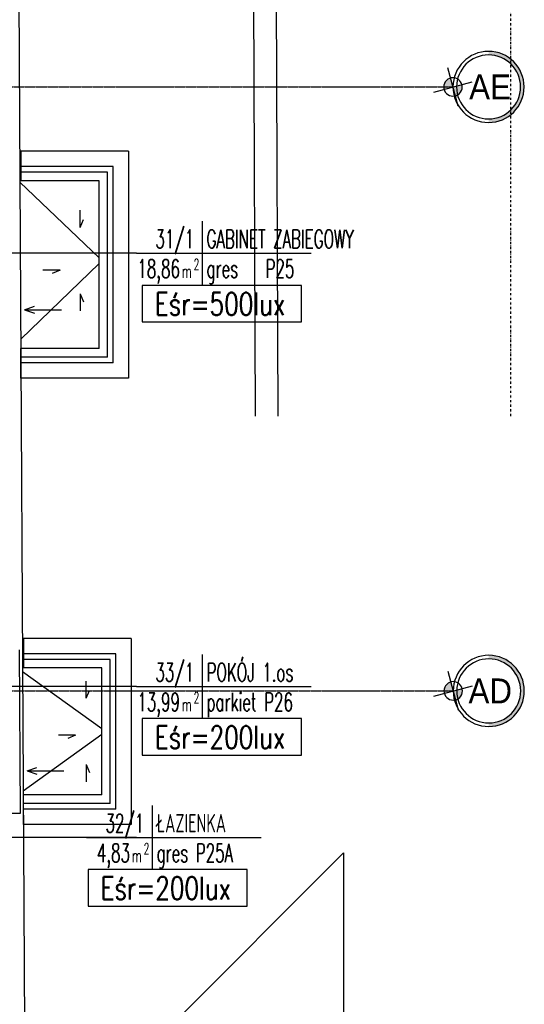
# Model space of a CAD drawing. Header units: inches. Extents: x -281236 to -70395, y 38777 to 102341.
# Tile 136 of 244: x -138393 to -137948, y 50248 to 51116. Entities that reach past the tile are written whole.
import ezdxf
from ezdxf.enums import TextEntityAlignment as Align

# ---------------------------------------------------------------- set-up
doc = ezdxf.new("R2010")
doc.units = ezdxf.units.IN
doc.header["$MEASUREMENT"] = 0
doc.linetypes.add('CENTER', pattern=[2, 1.25, -0.25, 0.25, -0.25])
doc.linetypes.add('DASHDOT', pattern=[1, 0.5, -0.25, 0, -0.25])
doc.layers.get('0').update_dxf_attribs({"color": 101})
for name, color, linetype in [('Cieniutko', 8, 'Continuous'), ('cokół_widok', 255, 'Continuous'), ('E-90', 6, 'Continuous'), ('E-OPIS-POM', 6, 'Continuous'), ('E35', 6, 'Continuous'), ('Ele-balustrada', 64, 'Continuous'), ('Ins-went-opis', 141, 'Continuous'), ('Os-osie glowne', 8, 'CENTER'), ('Os-osie-opis', 8, 'Continuous'), ('Pzt-chodniki', 8, 'Continuous'), ('Pzt-drogi-hatch', 253, 'Continuous'), ('studzienki_widok', 52, 'Continuous'), ('W-idok', 9, 'Continuous')]:
    doc.layers.add(name, color=color, linetype=linetype)
doc.styles.add('dwg_opis duży', font='ARIAL.TTF', dxfattribs={"width": 0.9})
doc.styles.add('KA wymiar', font='romans.shx', dxfattribs={"width": 0.6})
doc.styles.add('ROMANS', font='romans', dxfattribs={"width": 0.85})

# ---------------------------------------------------------------- blocks, each defined once
blk = doc.blocks.new('pow')
for p, q in [((0, 0.523), (0, -0.523)), ((-1.075, 0), (1.78, 0))]:
    blk.add_line(p, q)
at = {"style": 'KA wymiar', "width": 0.6}
for s, height, p in [('2', 0.18, (-0.139, -0.27)), ('m', 0.21, (-0.333, -0.401))]:
    blk.add_text(s, height=height, dxfattribs=at).set_placement(p)
for tag, p in [('01', (-0.131, 0.084)), ('000.00', (-0.364, -0.401))]:
    blk.add_attdef(tag, text='', height=0.3, dxfattribs=at).set_placement(p, align=Align.RIGHT)
for tag, p in [('POMIESZCZENIE', (0.071, 0.084)), ('POSADZKA', (0.071, -0.401))]:
    blk.add_attdef(tag, p, '', height=0.3, dxfattribs=at)
blk = doc.blocks.new('0630_STRZAŁKA')
at = {"ltscale": 0.5}
for points in [[(0, 0), (-3.03, -8.56)], [(0, 0), (0, -32.43)], [(0, 0), (3.03, -8.56)]]:
    blk.add_lwpolyline(points, dxfattribs=at)
blk = doc.blocks.new('_opis_osi')
blk.add_hatch(color=256).paths.add_polyline_path([(32, -32), (28.8, -32, -1), (-28.8, -32), (-32, -32, 1)])
at = {"layer": 'Defpoints'}
h = blk.add_hatch(color=256, dxfattribs=at)
h.paths.add_polyline_path([(-2.15, -8.04, 0.414214), (8.04, -2.15), (0, 0)])
h.paths.add_polyline_path([(-8.04, 2.15), (0, 0), (2.15, 8.04, 0.414214)])
for radius in [32, 28.8]:
    blk.add_circle((0, -32), radius)
for p, q in [((4.64, 17.31), (-4.64, -17.31)), ((17.31, -4.64), (-17.31, 4.64))]:
    blk.add_line(p, q, dxfattribs=at)
blk.add_circle((0, 0), 8.32, dxfattribs=at)
at = {"style": 'dwg_opis duży', "width": 0.9}
blk.add_attdef('AXNAMEV', text='', height=22.4, rotation=90, dxfattribs=at).set_placement((0, -32), align=Align.MIDDLE_CENTER)
blk = doc.blocks.new('studzienka_widok')
at = {"layer": 'Ele-balustrada'}
for p, q in [((13.5, -186.5), (13.5, -13.5)), ((13.5, -13.5), (95, -13.5)), ((18.5, -181.5), (18.5, -18.5)), ((18.5, -18.5), (95, -18.5)), ((18.5, -181.5), (95, -181.5)), ((13.5, -186.5), (95, -186.5))]:
    blk.add_line(p, q, dxfattribs=at)
at = {"layer": 'studzienki_widok'}
for p, q in [((0, 0), (0, -200)), ((0, 0), (95, 0)), ((95, 0), (95, -26)), ((26, -174), (26, -26)), ((26, -26), (95, -26)), ((26, -174), (95, -174)), ((95, -200), (95, -174)), ((0, -200), (26, -200)), ((0, -200), (95, -200))]:
    blk.add_line(p, q, dxfattribs=at)
blk = doc.blocks.new('st_mała')
at = {"layer": 'Ele-balustrada'}
for p, q in [((81.5, -13.5), (0, -13.5)), ((81.5, -150.5), (81.5, -13.5)), ((76.5, -18.5), (0, -18.5)), ((76.5, -145.5), (76.5, -18.5)), ((76.5, -145.5), (0, -145.5)), ((81.5, -150.5), (0, -150.5))]:
    blk.add_line(p, q, dxfattribs=at)
at = {"layer": 'studzienki_widok'}
for p, q in [((95, 0), (0, 0)), ((0, 0), (0, -26)), ((95, 0), (95, -164)), ((69, -26), (0, -26)), ((69, -138), (69, -26)), ((69, -138), (0, -138)), ((0, -164), (0, -138)), ((95, -164), (0, -164)), ((95, -164), (69, -164))]:
    blk.add_line(p, q, dxfattribs=at)
blk = doc.blocks.new('_vxkdjhgkljhkgjhk')
for q in [(14, 6), (30.2, 0)]:
    blk.add_line((0, 0), q)

msp = doc.modelspace()

# ---------------------------------------------------------------- linework, layer by layer
at = {"layer": 'Cieniutko', "linetype": 'Continuous'}
for p, q in [((-138392.98, 50972.87), (-138323.02, 50906.12)), ((-138323.02, 50901.12), (-138392.21, 50834.32)), ((-138390.6, 50541.4), (-138320.76, 50491.04)), ((-138390.02, 50436.1), (-138320.76, 50486.04))]:
    msp.add_line(p, q, dxfattribs=at)
at = {"layer": 'cokół_widok'}
msp.add_line((-138396.82, 51668.68), (-138377.22, 48115.8), dxfattribs=at)
at = {"layer": 'E35'}
for p, q in [((-138290.17, 50910.04), (-138490.04, 50910.04)), ((-138290.17, 50528.06), (-138492.64, 50528.06)), ((-138290.17, 50395.03), (-138751.74, 50395.03)), ((-139238.83, 49250.1), (-138107.51, 50381.42)), ((-138107.51, 50381.42), (-138107.51, 50131.94))]:
    msp.add_line(p, q, dxfattribs=at)
at = {"layer": 'E35', "linetype": 'Continuous', "ltscale": 0.3}
for points in [[(-138284.92, 50849.53), (-138144.58, 50849.53), (-138144.58, 50881.8), (-138284.92, 50881.8)], [(-138284.92, 50467.54), (-138144.58, 50467.54), (-138144.58, 50499.82), (-138284.92, 50499.82)], [(-138332.8, 50334.52), (-138192.46, 50334.52), (-138192.46, 50366.8), (-138332.8, 50366.8)]]:
    msp.add_lwpolyline(points, close=True, dxfattribs=at)
at = {"layer": 'Os-osie glowne'}
msp.add_line((-143318.47, 50524.29), (-138010.68, 50524.29), dxfattribs=at)
msp.add_lwpolyline([(-143318.47, 51056.7), (-138010.88, 51056.7)], dxfattribs=at)
at = {"layer": 'Pzt-chodniki'}
for p, q in [((-138185.08, 50766.42), (-138188.18, 51518.28)), ((-138165.08, 50766.42), (-138168.18, 51518.57))]:
    msp.add_line(p, q, dxfattribs=at)
at = {"layer": 'Pzt-drogi-hatch', "linetype": 'DASHDOT', "ltscale": 4}
msp.add_lwpolyline([(-137959.87, 50766.42), (-137959.87, 51503.69, 0.414214), (-138809.87, 52353.69), (-142703.84, 52353.69, 0.414214), (-143553.84, 51503.69), (-143553.84, 47333.55, 0.414215), (-142703.83, 46483.55), (-142355.98, 46483.55)], format="xyb", dxfattribs=at)
at = {"layer": 'W-idok'}
msp.add_lwpolyline([(-138399.91, 50416.57), (-138392.41, 50416.57), (-138393.2, 50560.57)], dxfattribs=at)

# ---------------------------------------------------------------- block references
at = {"xscale": -1}
msp.add_blockref('studzienka_widok', (-138297.02, 51000.03), dxfattribs=at)
msp.add_blockref('st_mała', (-138389.76, 50570.54))
at = {"layer": 'Cieniutko', "linetype": 'Continuous', "yscale": 0.5, "zscale": 0.5}
for p, xscale, rotation in [((-138339.78, 50932.84), -0.5, 270), ((-138357.44, 50895.1), 0.5, 180), ((-138339.78, 50874.39), 0.5, 270), ((-138334.56, 50517.76), -0.5, 270), ((-138343.73, 50485.41), 0.5, 180), ((-138334.56, 50459.31), 0.5, 270)]:
    msp.add_blockref('_vxkdjhgkljhkgjhk', p, dxfattribs=dict(at, xscale=xscale, rotation=rotation))
at = {"layer": 'E-OPIS-POM', "xscale": 54, "yscale": 54, "zscale": 54}
for p, values in [((-138232.11, 50910.04), {'000.00': '18,86', '01': '31/1', 'POMIESZCZENIE': 'GABINET ZABIEGOWY', 'POSADZKA': 'gres   P25'}), ((-138232.11, 50528.06), {'000.00': '13,99', '01': '33/1', 'POMIESZCZENIE': 'POKÓJ 1.os', 'POSADZKA': 'parkiet P26'}), ((-138276.16, 50395.03), {'000.00': '4,83', '01': '32/1', 'POMIESZCZENIE': 'ŁAZIENKA', 'POSADZKA': 'gres P25A'})]:
    msp.add_blockref('pow', p, dxfattribs=at).add_auto_attribs(values)
at = {"layer": 'Ins-went-opis', "xscale": -1, "rotation": 90}
for p in [(-138388.71, 50860.27), (-138386.44, 50453.78)]:
    msp.add_blockref('0630_STRZAŁKA', p, dxfattribs=at)
at = {"layer": 'Os-osie-opis'}
ref = msp.add_blockref('_opis_osi', (-138010.88, 51056.7), dxfattribs=dict(at, xscale=-0.9799999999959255, yscale=0.9799999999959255, zscale=0.9799999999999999, rotation=90))
ref.add_attrib('AXNAMEV', 'AE', dxfattribs={"layer": '0', "height": 21.952, "style": 'dwg_opis duży', "width": 0.9}).set_placement((-137978.2, 51056.7), align=Align.MIDDLE_CENTER)
ref = msp.add_blockref('_opis_osi', (-138010.68, 50524.29), dxfattribs=dict(at, xscale=-0.9799999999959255, yscale=0.9799999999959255, zscale=0.9799999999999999, rotation=90))
ref.add_attrib('AXNAMEV', 'AD', dxfattribs={"layer": '0', "height": 21.952, "style": 'dwg_opis duży', "width": 0.9}).set_placement((-137978.02, 50524.29), align=Align.MIDDLE_CENTER)

# ---------------------------------------------------------------- texts
at = {"layer": 'E-90', "style": 'ROMANS', "width": 0.75}
for s, p in [('Eśr=500lux', (-138216.26, 50865.37)), ('Eśr=200lux', (-138216.26, 50483.39)), ('Eśr=200lux', (-138264.14, 50350.37))]:
    msp.add_text(s, height=20, rotation=360, dxfattribs=at).set_placement(p, align=Align.MIDDLE)

doc.saveas('drawing.dxf')
